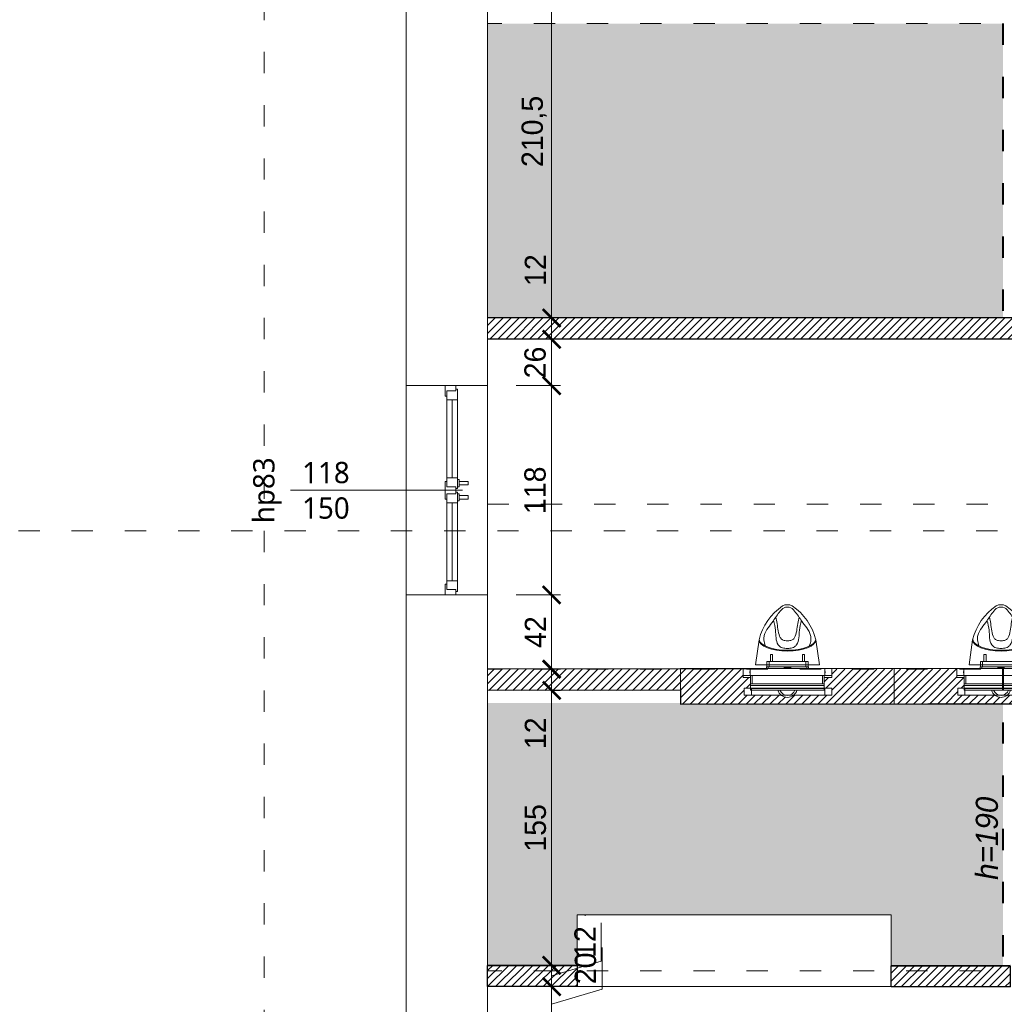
# Model space of a CAD drawing. Header units: millimetres. Extents: x 80301 to 146489, y -78581 to -28273.
# Tile 89 of 135: x 126947 to 127502, y -63929 to -63374. Entities that reach past the tile are written whole.
import ezdxf
from ezdxf.enums import TextEntityAlignment as Align

# ---------------------------------------------------------------- set-up
doc = ezdxf.new("R2010")
doc.units = ezdxf.units.MM
doc.linetypes.add('ACAD_ISO03W100', pattern=[30, 12, -18])
doc.layers.get('0').update_dxf_attribs({"lineweight": 0})
doc.layers.add('A-przekrycieram.ART', color=7, linetype='Continuous', lineweight=0, true_color=0xffffff)
doc.layers.add('wypełnienie 2', color=7, linetype='Continuous', lineweight=0, true_color=0x363636)
for name, color, linetype, lineweight in [('A-sanitariaty.ART', 250, 'Continuous', 0), ('OPIS', 4, 'Continuous', 9), ('opis..KF', 250, 'Continuous', 15), ('pomocnicza', 30, 'Continuous', 0), ('stolarka_arch', 250, 'Continuous', 5), ('wymiar..KF', 12, 'Continuous', 5), ('ściana pro..KF', 222, 'Continuous', 30), ('ściany ist..KF', 61, 'Continuous', 5)]:
    doc.layers.add(name, color=color, linetype=linetype, lineweight=lineweight)
doc.styles.add('ARCH', font='segoeuil.ttf')
doc.styles.add('kamil', font='GOTHIC.TTF')
doc.styles.get("Standard").update_dxf_attribs({"font": 'arial.ttf'})
doc.dimstyles.new('100..KF', dxfattribs={"dimtxt": 12, "dimasz": 10, "dimexe": 5, "dimexo": 5, "dimgap": 3, "dimtad": 1, "dimdec": 1, "dimrnd": 0.5, "dimtxsty": 'kamil', "dimblk": 'ARCHTICK', "dimcen": 0, "dimclrd": 256, "dimclre": 256, "dimclrt": 256, "dimadec": 0, "dimazin": 0, "dimtfac": 1, "dimtdec": 1, "dimtofl": 0, "dimtmove": 0, "dimatfit": 3, "dimfxl": 10, "dimfxlon": 1, "dimlwd": 0, "dimlwe": 0, "dimarcsym": 0})
pattern_1 = [(45, (-308.0725, -28536.048), (-2.24506403, 2.24506403), [])]

# ---------------------------------------------------------------- blocks, each defined once
blk = doc.blocks.new('*U1234')
at = {"layer": 'A-przekrycieram.ART'}
h = blk.add_hatch(color=256, dxfattribs=at)
h.dxf.hatch_style = 1
h.paths.add_polyline_path([(0, 4200), (8500, 4200), (8500, 0), (0, 0)])
h.paths.add_polyline_path([(200, 4100), (8400, 4100), (8400, 100), (200, 100)], flags=16)
blk = doc.blocks.new('*U630')
at = {"layer": 'stolarka_arch', "lineweight": 0}
blk.add_lwpolyline([(0, 0), (118, 0), (118, -46), (0, -46)], close=True, dxfattribs=at)
at = {"layer": 'stolarka_arch'}
for points in [[(0, -22), (6, -22), (6, -23), (3, -23), (3, -28), (0, -28)], [(54, -22), (64, -22), (64, -23), (61, -23), (61, -28), (57, -28), (57, -23), (54, -23)], [(118, -22), (112, -22), (112, -23), (115, -23), (115, -28), (118, -28)], [(3, -23), (8, -23), (8, -29), (2, -29), (2, -28), (3, -28)], [(8, -26), (52, -26), (52, -23), (8, -23)], [(8, -26), (52, -26), (52, -29), (8, -29)], [(57, -23), (52, -23), (52, -29), (58, -29), (58, -28), (57, -28)], [(61, -23), (66, -23), (66, -29), (60, -29), (60, -28), (61, -28)], [(110, -26), (66, -26), (66, -23), (110, -23)], [(110, -26), (66, -26), (66, -29), (110, -29)], [(115, -23), (110, -23), (110, -29), (116, -29), (116, -28), (115, -28)], [(57, -30), (53, -30), (53, -29), (57, -29)], [(56, -35), (54, -35), (54, -30), (56, -30)], [(65, -30), (61, -30), (61, -29), (65, -29)], [(64, -35), (62, -35), (62, -30), (64, -30)]]:
    blk.add_lwpolyline(points, close=True, dxfattribs=at)
blk = doc.blocks.new('*U614')
at = {"layer": 'opis..KF'}
blk.add_line((-20, 0), (77, 0), dxfattribs=at)
at = {"layer": 'opis..KF', "style": 'ARCH', "flags": 12}
for tag, p in [('150', (0, 10)), ('120', (0, -10))]:
    blk.add_attdef(tag, text='', height=12, dxfattribs=at).set_placement(p, align=Align.MIDDLE_CENTER)
blk.add_attdef('hp', text='', height=12, rotation=90, dxfattribs=at).set_placement((-35, 0), align=Align.MIDDLE_CENTER)
blk = doc.blocks.new('*U1431')
at = {"layer": 'OPIS', "linetype": 'ACAD_ISO03W100', "lineweight": 9}
blk.add_line((0, -2803.83), (0, -145), dxfattribs=at)
at = {"layer": 'OPIS', "style": 'ARCH'}
for tag, p in [('P1', (0, 0)), ('P2', (0, -2948.83))]:
    blk.add_attdef(tag, text='', height=20, rotation=90, dxfattribs=at).set_placement(p, align=Align.MIDDLE_CENTER)
blk = doc.blocks.new('111_320_00_5-G-1')
for p, q in [((-208, 112), (-208, 122)), ((208, 122), (-208, 122)), ((-208, 95.8), (-208, 112)), ((-208, 112), (208, 112)), ((208, 122), (208, 112)), ((208, 112), (208, 95.8)), ((-208, 95.8), (-208, 85.8)), ((208, 95.8), (-208, 95.8)), ((-208, 85.8), (-198, 85.8)), ((-208, 40), (-208, 85.8)), ((-198, 40), (-198, 85.8)), ((198, 85.8), (-198, 85.8)), ((198, 85.8), (208, 85.8)), ((198, 40), (198, 85.8)), ((208, 85.8), (208, 95.8)), ((208, 40), (208, 85.8)), ((-250, 40), (-250, 0)), ((-250, 40), (-210, 40)), ((-250, 0), (-210, 0)), ((-249.5, 40), (-249.5, 50.5)), ((-208, 50.5), (-249.5, 50.5)), ((-212.5, 23.6), (-212.5, 16.4)), ((-212.5, 23.6), (-210, 23.6)), ((-210, 16.4), (-212.5, 16.4)), ((-210, 40), (-210, 23.6)), ((-210, 40), (-210, 0)), ((-210, 40), (210, 40)), ((-210, 16.4), (-210, 0)), ((-210, 0), (210, 0)), ((-118.5, 0), (-118.5, -10)), ((-108.8, 0), (-108.8, -10)), ((109.7, 0), (109.7, -10)), ((119.4, 0), (119.4, -10)), ((249.5, 50.5), (208, 50.5)), ((210, 40), (210, 23.6)), ((210, 40), (250, 40)), ((210, 40), (210, 0)), ((210, 23.6), (212.5, 23.6)), ((212.5, 16.4), (210, 16.4)), ((210, 16.4), (210, 0)), ((210, 0), (250, 0)), ((212.5, 16.4), (212.5, 23.6)), ((249.5, 40), (249.5, 50.5)), ((250, 40), (250, 0)), ((-108.8, -10), (-118.5, -10)), ((-108.8, -10), (109.7, -10)), ((20.5, -5), (-19.5, -5)), ((119.4, -10), (109.7, -10))]:
    blk.add_line(p, q)
for radius, start, end in [(56, 90, 164.0369), (45, 20.0137, 159.9863), (56, 15.9631, 90)]:
    blk.add_arc((0, 106.6), radius, start, end)
at = {"flags": 3}
blk.add_attdef('PRODUCENT', (0, 0), '', height=2.5, dxfattribs=at)
blk = doc.blocks.new('*U1192')
at = {"layer": 'A-sanitariaty.ART'}
for p, q in [((42.21, 22), (44.2, 36.22)), ((78.21, 22), (76.23, 36.22)), ((50.77, 28), (50.61, 27.84)), ((51.81, 27.84), (50.61, 27.84)), ((50.61, 24), (50.61, 27.84)), ((50.77, 28), (51.65, 28)), ((51.65, 28), (51.81, 27.84)), ((51.81, 24), (51.81, 27.84)), ((68.77, 28), (68.61, 27.84)), ((68.61, 24), (68.61, 27.84)), ((69.81, 27.84), (68.61, 27.84)), ((68.77, 28), (69.65, 28)), ((69.65, 28), (69.81, 27.84)), ((69.81, 24), (69.81, 27.84)), ((48.57, 21), (48.57, 24)), ((48.57, 24), (49.77, 24)), ((70.57, 24), (49.77, 24)), ((49.77, 21), (49.77, 24)), ((50.61, 24), (50.61, 25.84)), ((51.81, 24), (51.81, 25.84)), ((68.61, 24), (68.61, 25.84)), ((68.61, 24), (68.61, 25.84)), ((69.81, 24), (69.81, 25.84)), ((70.57, 21), (70.57, 24)), ((70.57, 24), (71.77, 24)), ((71.77, 21), (71.77, 24)), ((78.21, 22), (42.21, 22))]:
    blk.add_line(p, q, dxfattribs=at)
for points in [[(0, 0), (0, 20), (120.42, 20), (120.42, 0)], [(35.21, 9), (39.21, 9), (39.21, 5), (35.21, 5)], [(39.21, 5), (80.53, 5), (80.53, 9), (39.21, 9)], [(84.53, 9), (80.53, 9), (80.53, 5), (84.53, 5)]]:
    blk.add_lwpolyline(points, close=True, dxfattribs=at)
for centre, radius, start, end in [((60.21, 49.71), 6.29, 64.1906, 115.8094), ((76.17, 28.23), 32.96, 124.5559, 165.9592), ((44.25, 28.23), 32.96, 14.0408, 55.4441)]:
    blk.add_arc(centre, radius, start, end, dxfattribs=at)
for centre, major_axis, start_param, end_param in [((60.21, 36.22), (16.02, 0), 3.141593, 6.283185), ((60.21, 36.78), (-16.02, 0), 0.065622, 3.07597)]:
    blk.add_ellipse(centre, major_axis=major_axis, ratio=0.402462, start_param=start_param, end_param=end_param, dxfattribs=at)
for points, knots in [([(47.89, 32.66), (47.41, 33.82), (46.81, 35.74), (47.07, 39.5), (49.22, 43.01), (52.67, 47.31), (55.21, 51.57), (58.24, 54.62), (59.86, 54.65), (60.21, 54.66)], [3.043789, 3.043789, 3.043789, 3.043789, 6.761657, 9.136118, 14.050107, 18.764597, 25.639831, 29.403073, 30.435335, 30.435335, 30.435335, 30.435335]), ([(72.53, 32.66), (73.02, 33.82), (73.61, 35.74), (73.36, 39.5), (71.21, 43.01), (67.76, 47.31), (65.21, 51.57), (62.18, 54.62), (60.56, 54.65), (60.21, 54.66)], [3.043789, 3.043789, 3.043789, 3.043789, 6.761657, 9.136118, 14.050107, 18.764597, 25.639831, 29.403073, 30.435335, 30.435335, 30.435335, 30.435335]), ([(60.21, 31.27), (59.28, 31.32), (57.87, 31.47), (56.03, 32.22), (53.39, 35.12), (53.98, 40.79), (52.87, 45.27), (52.3, 47.02)], [1.12883, 1.12883, 1.12883, 1.12883, 3.921257, 5.36857, 6.983212, 15.264462, 20.793631, 20.793631, 20.793631, 20.793631]), ([(60.21, 35.57), (59.67, 35.61), (58.4, 35.78), (56.99, 36.22), (54.98, 39.14), (54.8, 43.88), (53.95, 47.79), (53.63, 48.96)], [3.104904, 3.104904, 3.104904, 3.104904, 3.921257, 5.36857, 6.983212, 15.264462, 18.89669, 18.89669, 18.89669, 18.89669]), ([(60.21, 35.57), (60.75, 35.61), (62.03, 35.78), (63.43, 36.22), (65.45, 39.14), (65.63, 43.88), (66.48, 47.79), (66.79, 48.96)], [3.104904, 3.104904, 3.104904, 3.104904, 3.921257, 5.36857, 6.983212, 15.264462, 18.89669, 18.89669, 18.89669, 18.89669]), ([(60.21, 31.27), (61.15, 31.32), (62.55, 31.47), (64.4, 32.22), (67.04, 35.12), (66.44, 40.79), (67.56, 45.27), (68.12, 47.02)], [1.12883, 1.12883, 1.12883, 1.12883, 3.921257, 5.36857, 6.983212, 15.264462, 20.793631, 20.793631, 20.793631, 20.793631])]:
    blk.add_open_spline(points, degree=3, knots=knots, dxfattribs=at)
at = {"layer": 'A-sanitariaty.ART', "xscale": 0.1, "yscale": 0.1, "zscale": 0.1, "rotation": 180}
blk.add_blockref('111_320_00_5-G-1', (60.21, 20), dxfattribs=at)
blk = doc.blocks.new('_ArchTick')
at = {"color": 0, "linetype": 'ByBlock', "const_width": 0.15}
blk.add_lwpolyline([(-0.5, -0.5), (0.5, 0.5)], dxfattribs=at)
blk = doc.blocks.new('*D1411')
at = {"layer": 'Defpoints', "color": 0, "linetype": 'ByBlock', "transparency": 16777216}
for p in [(127236.15, -63918.99), (127247, -63918.99), (127210.9, -63938.92)]:
    blk.add_point(p, dxfattribs=at)
at = {"layer": 'wymiar..KF', "linetype": 'Continuous', "lineweight": 0, "transparency": 16777216}
for p, q in [((127275.4, -63920.43), (127275.4, -63896.95)), ((127241.15, -63918.99), (127252, -63918.99)), ((127247, -63938.92), (127247, -63918.99)), ((127247, -63928.95), (127275.4, -63920.43)), ((127227, -63938.92), (127252, -63938.92))]:
    blk.add_line(p, q, dxfattribs=at)
at = {"layer": 'wymiar..KF', "linetype": 'ByBlock', "lineweight": 0, "transparency": 16777216, "xscale": 10, "yscale": 10, "zscale": 10}
for p, rotation in [((127247, -63918.99), 90), ((127247, -63938.92), 270)]:
    blk.add_blockref('_ArchTick', p, dxfattribs=dict(at, rotation=rotation))
at = {"layer": 'wymiar..KF', "linetype": 'ByBlock', "transparency": 16777216, "insert": (127266.1, -63908.69), "char_height": 12, "attachment_point": 5, "rotation": 90, "style": 'kamil'}
blk.add_mtext('20', dxfattribs=at)
blk = doc.blocks.new('*D1412')
at = {"layer": 'Defpoints', "color": 0, "linetype": 'ByBlock', "transparency": 16777216}
for p in [(127210.9, -63906.99), (127247, -63906.99), (127236.15, -63918.99)]:
    blk.add_point(p, dxfattribs=at)
at = {"layer": 'wymiar..KF', "linetype": 'Continuous', "lineweight": 0, "transparency": 16777216}
for p, q in [((127274.95, -63904.61), (127274.95, -63883.08)), ((127227, -63906.99), (127252, -63906.99)), ((127247, -63912.99), (127274.95, -63904.61)), ((127247, -63918.99), (127247, -63906.99)), ((127241.15, -63918.99), (127252, -63918.99))]:
    blk.add_line(p, q, dxfattribs=at)
at = {"layer": 'wymiar..KF', "linetype": 'ByBlock', "lineweight": 0, "transparency": 16777216, "xscale": 10, "yscale": 10, "zscale": 10}
for p, rotation in [((127247, -63906.99), 90), ((127247, -63918.99), 270)]:
    blk.add_blockref('_ArchTick', p, dxfattribs=dict(at, rotation=rotation))
at = {"layer": 'wymiar..KF', "linetype": 'ByBlock', "transparency": 16777216, "insert": (127265.8, -63893.84), "char_height": 12, "attachment_point": 5, "rotation": 90, "style": 'kamil'}
blk.add_mtext('12', dxfattribs=at)
blk = doc.blocks.new('*D1413')
at = {"layer": 'Defpoints', "color": 0, "linetype": 'ByBlock', "transparency": 16777216}
for p in [(127246.49, -63751.99), (127247, -63751.99), (127210.9, -63906.99)]:
    blk.add_point(p, dxfattribs=at)
at = {"layer": 'wymiar..KF', "linetype": 'Continuous', "lineweight": 0, "transparency": 16777216}
for p, q in [((127247, -63751.99), (127252, -63751.99)), ((127247, -63906.99), (127247, -63751.99)), ((127227, -63906.99), (127252, -63906.99))]:
    blk.add_line(p, q, dxfattribs=at)
at = {"layer": 'wymiar..KF', "linetype": 'ByBlock', "lineweight": 0, "transparency": 16777216, "xscale": 10, "yscale": 10, "zscale": 10}
for p, rotation in [((127247, -63751.99), 90), ((127247, -63906.99), 270)]:
    blk.add_blockref('_ArchTick', p, dxfattribs=dict(at, rotation=rotation))
at = {"layer": 'wymiar..KF', "linetype": 'ByBlock', "transparency": 16777216, "insert": (127237.85, -63829.49), "char_height": 12, "attachment_point": 5, "rotation": 90, "style": 'kamil'}
blk.add_mtext('155', dxfattribs=at)
blk = doc.blocks.new('*D1414')
at = {"layer": 'Defpoints', "color": 0, "linetype": 'ByBlock', "transparency": 16777216}
for p in [(127246.65, -63739.99), (127247, -63739.99), (127246.49, -63751.99)]:
    blk.add_point(p, dxfattribs=at)
at = {"layer": 'wymiar..KF', "linetype": 'Continuous', "lineweight": 0, "transparency": 16777216}
for p, q in [((127247, -63739.99), (127252, -63739.99)), ((127247, -63751.99), (127247, -63739.99)), ((127247, -63751.99), (127252, -63751.99)), ((127247, -63786.89), (127247, -63751.99))]:
    blk.add_line(p, q, dxfattribs=at)
at = {"layer": 'wymiar..KF', "linetype": 'ByBlock', "lineweight": 0, "transparency": 16777216, "xscale": 10, "yscale": 10, "zscale": 10}
for p, rotation in [((127247, -63739.99), 90), ((127247, -63751.99), 270)]:
    blk.add_blockref('_ArchTick', p, dxfattribs=dict(at, rotation=rotation))
at = {"layer": 'wymiar..KF', "linetype": 'ByBlock', "transparency": 16777216, "insert": (127237.85, -63776.12), "char_height": 12, "attachment_point": 5, "rotation": 90, "style": 'kamil'}
blk.add_mtext('12', dxfattribs=at)
blk = doc.blocks.new('*D1415')
at = {"layer": 'Defpoints', "color": 0, "linetype": 'ByBlock', "transparency": 16777216}
for p in [(127210.9, -63698.14), (127247, -63698.14), (127246.65, -63739.99)]:
    blk.add_point(p, dxfattribs=at)
at = {"layer": 'wymiar..KF', "linetype": 'Continuous', "lineweight": 0, "transparency": 16777216}
for p, q in [((127227, -63698.14), (127252, -63698.14)), ((127247, -63739.99), (127247, -63698.14)), ((127247, -63739.99), (127252, -63739.99))]:
    blk.add_line(p, q, dxfattribs=at)
at = {"layer": 'wymiar..KF', "linetype": 'ByBlock', "lineweight": 0, "transparency": 16777216, "xscale": 10, "yscale": 10, "zscale": 10}
for p, rotation in [((127247, -63698.14), 90), ((127247, -63739.99), 270)]:
    blk.add_blockref('_ArchTick', p, dxfattribs=dict(at, rotation=rotation))
at = {"layer": 'wymiar..KF', "linetype": 'ByBlock', "transparency": 16777216, "insert": (127237.85, -63719.07), "char_height": 12, "attachment_point": 5, "rotation": 90, "style": 'kamil'}
blk.add_mtext('42', dxfattribs=at)
blk = doc.blocks.new('*D1416')
at = {"layer": 'Defpoints', "color": 0, "linetype": 'ByBlock', "transparency": 16777216}
for p in [(127210.9, -63580.14), (127247, -63580.14), (127210.9, -63698.14)]:
    blk.add_point(p, dxfattribs=at)
at = {"layer": 'wymiar..KF', "linetype": 'Continuous', "lineweight": 0, "transparency": 16777216}
for p, q in [((127227, -63580.14), (127252, -63580.14)), ((127247, -63698.14), (127247, -63580.14)), ((127227, -63698.14), (127252, -63698.14))]:
    blk.add_line(p, q, dxfattribs=at)
at = {"layer": 'wymiar..KF', "linetype": 'ByBlock', "lineweight": 0, "transparency": 16777216, "xscale": 10, "yscale": 10, "zscale": 10}
for p, rotation in [((127247, -63580.14), 90), ((127247, -63698.14), 270)]:
    blk.add_blockref('_ArchTick', p, dxfattribs=dict(at, rotation=rotation))
at = {"layer": 'wymiar..KF', "linetype": 'ByBlock', "transparency": 16777216, "insert": (127237.7, -63639.14), "char_height": 12, "attachment_point": 5, "rotation": 90, "style": 'kamil'}
blk.add_mtext('118', dxfattribs=at)
blk = doc.blocks.new('*D1417')
at = {"layer": 'Defpoints', "color": 0, "linetype": 'ByBlock', "transparency": 16777216}
for p in [(127210.9, -63553.99), (127247, -63553.99), (127210.9, -63580.14)]:
    blk.add_point(p, dxfattribs=at)
at = {"layer": 'wymiar..KF', "linetype": 'Continuous', "lineweight": 0, "transparency": 16777216}
for p, q in [((127227, -63553.99), (127252, -63553.99)), ((127247, -63580.14), (127247, -63553.99)), ((127227, -63580.14), (127252, -63580.14))]:
    blk.add_line(p, q, dxfattribs=at)
at = {"layer": 'wymiar..KF', "linetype": 'ByBlock', "lineweight": 0, "transparency": 16777216, "xscale": 10, "yscale": 10, "zscale": 10}
for p, rotation in [((127247, -63553.99), 90), ((127247, -63580.14), 270)]:
    blk.add_blockref('_ArchTick', p, dxfattribs=dict(at, rotation=rotation))
at = {"layer": 'wymiar..KF', "linetype": 'ByBlock', "transparency": 16777216, "insert": (127237.7, -63567.07), "char_height": 12, "attachment_point": 5, "rotation": 90, "style": 'kamil'}
blk.add_mtext('26', dxfattribs=at)
blk = doc.blocks.new('*D1418')
at = {"layer": 'Defpoints', "color": 0, "linetype": 'ByBlock', "transparency": 16777216}
for p in [(127210.9, -63541.99), (127247, -63541.99), (127210.9, -63553.99)]:
    blk.add_point(p, dxfattribs=at)
at = {"layer": 'wymiar..KF', "linetype": 'Continuous', "lineweight": 0, "transparency": 16777216}
for p, q in [((127247, -63504.23), (127247, -63541.99)), ((127227, -63541.99), (127252, -63541.99)), ((127247, -63553.99), (127247, -63541.99)), ((127227, -63553.99), (127252, -63553.99))]:
    blk.add_line(p, q, dxfattribs=at)
at = {"layer": 'wymiar..KF', "linetype": 'ByBlock', "lineweight": 0, "transparency": 16777216, "xscale": 10, "yscale": 10, "zscale": 10}
for p, rotation in [((127247, -63541.99), 90), ((127247, -63553.99), 270)]:
    blk.add_blockref('_ArchTick', p, dxfattribs=dict(at, rotation=rotation))
at = {"layer": 'wymiar..KF', "linetype": 'ByBlock', "transparency": 16777216, "insert": (127237.85, -63515), "char_height": 12, "attachment_point": 5, "rotation": 90, "style": 'kamil'}
blk.add_mtext('12', dxfattribs=at)
blk = doc.blocks.new('*D1419')
at = {"layer": 'Defpoints', "color": 0, "linetype": 'ByBlock', "transparency": 16777216}
for p in [(127210.9, -63331.59), (127247, -63331.59), (127210.9, -63541.99)]:
    blk.add_point(p, dxfattribs=at)
at = {"layer": 'wymiar..KF', "linetype": 'Continuous', "lineweight": 0, "transparency": 16777216}
for p, q in [((127227, -63331.59), (127252, -63331.59)), ((127247, -63541.99), (127247, -63331.59)), ((127227, -63541.99), (127252, -63541.99))]:
    blk.add_line(p, q, dxfattribs=at)
at = {"layer": 'wymiar..KF', "linetype": 'ByBlock', "lineweight": 0, "transparency": 16777216, "xscale": 10, "yscale": 10, "zscale": 10}
for p, rotation in [((127247, -63331.59), 90), ((127247, -63541.99), 270)]:
    blk.add_blockref('_ArchTick', p, dxfattribs=dict(at, rotation=rotation))
at = {"layer": 'wymiar..KF', "linetype": 'ByBlock', "transparency": 16777216, "insert": (127237.15, -63436.79), "char_height": 12, "attachment_point": 5, "rotation": 90, "style": 'kamil'}
blk.add_mtext('210,5', dxfattribs=at)
blk = doc.blocks.new('*D1424')
at = {"layer": 'Defpoints', "color": 0, "linetype": 'ByBlock', "transparency": 16777216}
for p in [(126668.02, -63918.99), (127223.85, -63918.99), (127319.15, -64095.99)]:
    blk.add_point(p, dxfattribs=at)
at = {"layer": 'wymiar..KF', "linetype": 'Continuous', "lineweight": 0, "transparency": 16777216}
for p, q in [((126688.02, -63918.99), (126663.02, -63918.99)), ((126668.02, -64095.99), (126668.02, -63918.99)), ((126688.02, -64095.99), (126663.02, -64095.99))]:
    blk.add_line(p, q, dxfattribs=at)
at = {"layer": 'wymiar..KF', "linetype": 'ByBlock', "lineweight": 0, "transparency": 16777216, "xscale": 10, "yscale": 10, "zscale": 10}
for p, rotation in [((126668.02, -63918.99), 90), ((126668.02, -64095.99), 270)]:
    blk.add_blockref('_ArchTick', p, dxfattribs=dict(at, rotation=rotation))
at = {"layer": 'wymiar..KF', "linetype": 'ByBlock', "transparency": 16777216, "insert": (126658.87, -64007.49), "char_height": 12, "attachment_point": 5, "rotation": 90, "style": 'kamil'}
blk.add_mtext('177', dxfattribs=at)
blk = doc.blocks.new('*D1425')
at = {"layer": 'Defpoints', "color": 0, "linetype": 'ByBlock', "transparency": 16777216}
for p in [(126668.02, -63906.99), (127223.33, -63906.99), (127223.85, -63918.99)]:
    blk.add_point(p, dxfattribs=at)
at = {"layer": 'wymiar..KF', "linetype": 'Continuous', "lineweight": 0, "transparency": 16777216}
for p, q in [((126652.37, -63908.3), (126652.37, -63886.77)), ((126668.02, -63912.99), (126652.37, -63908.3)), ((126688.02, -63906.99), (126663.02, -63906.99)), ((126668.02, -63918.99), (126668.02, -63906.99)), ((126688.02, -63918.99), (126663.02, -63918.99))]:
    blk.add_line(p, q, dxfattribs=at)
at = {"layer": 'wymiar..KF', "linetype": 'ByBlock', "lineweight": 0, "transparency": 16777216, "xscale": 10, "yscale": 10, "zscale": 10}
for p, rotation in [((126668.02, -63906.99), 90), ((126668.02, -63918.99), 270)]:
    blk.add_blockref('_ArchTick', p, dxfattribs=dict(at, rotation=rotation))
at = {"layer": 'wymiar..KF', "linetype": 'ByBlock', "transparency": 16777216, "insert": (126643.22, -63897.53), "char_height": 12, "attachment_point": 5, "rotation": 90, "style": 'kamil'}
blk.add_mtext('12', dxfattribs=at)
blk = doc.blocks.new('*D1426')
at = {"layer": 'Defpoints', "color": 0, "linetype": 'ByBlock', "transparency": 16777216}
for p in [(126668.02, -63752.02), (127228.52, -63752.02), (127223.33, -63906.99)]:
    blk.add_point(p, dxfattribs=at)
at = {"layer": 'wymiar..KF', "linetype": 'Continuous', "lineweight": 0, "transparency": 16777216}
for p, q in [((126688.02, -63752.02), (126663.02, -63752.02)), ((126668.02, -63906.99), (126668.02, -63752.02)), ((126688.02, -63906.99), (126663.02, -63906.99))]:
    blk.add_line(p, q, dxfattribs=at)
at = {"layer": 'wymiar..KF', "linetype": 'ByBlock', "lineweight": 0, "transparency": 16777216, "xscale": 10, "yscale": 10, "zscale": 10}
for p, rotation in [((126668.02, -63752.02), 90), ((126668.02, -63906.99), 270)]:
    blk.add_blockref('_ArchTick', p, dxfattribs=dict(at, rotation=rotation))
at = {"layer": 'wymiar..KF', "linetype": 'ByBlock', "transparency": 16777216, "insert": (126658.87, -63829.51), "char_height": 12, "attachment_point": 5, "rotation": 90, "style": 'kamil'}
blk.add_mtext('155', dxfattribs=at)
blk = doc.blocks.new('*D1427')
at = {"layer": 'Defpoints', "color": 0, "linetype": 'ByBlock', "transparency": 16777216}
for p in [(126668.02, -63739.99), (127230.64, -63739.99), (127228.52, -63752.02)]:
    blk.add_point(p, dxfattribs=at)
at = {"layer": 'wymiar..KF', "linetype": 'Continuous', "lineweight": 0, "transparency": 16777216}
for p, q in [((126652.37, -63741.31), (126652.37, -63719.78)), ((126668.02, -63746.01), (126652.37, -63741.31)), ((126688.02, -63739.99), (126663.02, -63739.99)), ((126668.02, -63752.02), (126668.02, -63739.99)), ((126688.02, -63752.02), (126663.02, -63752.02))]:
    blk.add_line(p, q, dxfattribs=at)
at = {"layer": 'wymiar..KF', "linetype": 'ByBlock', "lineweight": 0, "transparency": 16777216, "xscale": 10, "yscale": 10, "zscale": 10}
for p, rotation in [((126668.02, -63739.99), 90), ((126668.02, -63752.02), 270)]:
    blk.add_blockref('_ArchTick', p, dxfattribs=dict(at, rotation=rotation))
at = {"layer": 'wymiar..KF', "linetype": 'ByBlock', "transparency": 16777216, "insert": (126643.22, -63730.54), "char_height": 12, "attachment_point": 5, "rotation": 90, "style": 'kamil'}
blk.add_mtext('12', dxfattribs=at)
blk = doc.blocks.new('*D1428')
at = {"layer": 'Defpoints', "color": 0, "linetype": 'ByBlock', "transparency": 16777216}
for p in [(126668.02, -63553.99), (127324.32, -63553.99), (127230.64, -63739.99)]:
    blk.add_point(p, dxfattribs=at)
at = {"layer": 'wymiar..KF', "linetype": 'Continuous', "lineweight": 0, "transparency": 16777216}
for p, q in [((126688.02, -63553.99), (126663.02, -63553.99)), ((126668.02, -63739.99), (126668.02, -63553.99)), ((126688.02, -63739.99), (126663.02, -63739.99))]:
    blk.add_line(p, q, dxfattribs=at)
at = {"layer": 'wymiar..KF', "linetype": 'ByBlock', "lineweight": 0, "transparency": 16777216, "xscale": 10, "yscale": 10, "zscale": 10}
for p, rotation in [((126668.02, -63553.99), 90), ((126668.02, -63739.99), 270)]:
    blk.add_blockref('_ArchTick', p, dxfattribs=dict(at, rotation=rotation))
at = {"layer": 'wymiar..KF', "linetype": 'ByBlock', "transparency": 16777216, "insert": (126658.72, -63646.99), "char_height": 12, "attachment_point": 5, "rotation": 90, "style": 'kamil'}
blk.add_mtext('186', dxfattribs=at)
blk = doc.blocks.new('*D1429')
at = {"layer": 'Defpoints', "color": 0, "linetype": 'ByBlock', "transparency": 16777216}
for p in [(126668.02, -63541.99), (127324.32, -63541.99), (127324.32, -63553.99)]:
    blk.add_point(p, dxfattribs=at)
at = {"layer": 'wymiar..KF', "linetype": 'Continuous', "lineweight": 0, "transparency": 16777216}
for p, q in [((126652.37, -63543.3), (126652.37, -63521.77)), ((126688.02, -63541.99), (126663.02, -63541.99)), ((126668.02, -63553.99), (126668.02, -63541.99)), ((126668.02, -63547.99), (126652.37, -63543.3)), ((126688.02, -63553.99), (126663.02, -63553.99))]:
    blk.add_line(p, q, dxfattribs=at)
at = {"layer": 'wymiar..KF', "linetype": 'ByBlock', "lineweight": 0, "transparency": 16777216, "xscale": 10, "yscale": 10, "zscale": 10}
for p, rotation in [((126668.02, -63541.99), 90), ((126668.02, -63553.99), 270)]:
    blk.add_blockref('_ArchTick', p, dxfattribs=dict(at, rotation=rotation))
at = {"layer": 'wymiar..KF', "linetype": 'ByBlock', "transparency": 16777216, "insert": (126643.22, -63532.53), "char_height": 12, "attachment_point": 5, "rotation": 90, "style": 'kamil'}
blk.add_mtext('12', dxfattribs=at)
blk = doc.blocks.new('*D1430')
at = {"layer": 'Defpoints', "color": 0, "linetype": 'ByBlock', "transparency": 16777216}
for p in [(126668.02, -62730.99), (127247, -62730.99), (127324.32, -63541.99)]:
    blk.add_point(p, dxfattribs=at)
at = {"layer": 'wymiar..KF', "linetype": 'Continuous', "lineweight": 0, "transparency": 16777216}
for p, q in [((126688.02, -62730.99), (126663.02, -62730.99)), ((126668.02, -63541.99), (126668.02, -62730.99)), ((126688.02, -63541.99), (126663.02, -63541.99))]:
    blk.add_line(p, q, dxfattribs=at)
at = {"layer": 'wymiar..KF', "linetype": 'ByBlock', "lineweight": 0, "transparency": 16777216, "xscale": 10, "yscale": 10, "zscale": 10}
for p, rotation in [((126668.02, -62730.99), 90), ((126668.02, -63541.99), 270)]:
    blk.add_blockref('_ArchTick', p, dxfattribs=dict(at, rotation=rotation))
at = {"layer": 'wymiar..KF', "linetype": 'ByBlock', "transparency": 16777216, "insert": (126658.72, -63136.49), "char_height": 12, "attachment_point": 5, "rotation": 90, "style": 'kamil'}
blk.add_mtext('811', dxfattribs=at)

msp = doc.modelspace()

# ---------------------------------------------------------------- hatches: boundary and pattern name
at = {"layer": 'pomocnicza', "linetype": 'ByBlock', "lineweight": 0, "true_color": 0xe8e8e8}
h = msp.add_hatch(color=254, dxfattribs=at)
h.dxf.hatch_style = 1
h.paths.add_polyline_path([(127501.4, -63541.99), (127210.9, -63541.99), (127210.9, -63375.99), (127501.4, -63375.99)])
h = msp.add_hatch(color=254, dxfattribs=at)
h.dxf.hatch_style = 1
h.paths.add_polyline_path([(127438.4, -63878.49), (127438.4, -63907.2), (127501.4, -63907.2), (127501.4, -63758.99), (127210.72, -63758.99), (127210.81, -63906.99), (127261.49, -63906.99), (127261.4, -63878.49)])
at = {"layer": 'wypełnienie 2', "linetype": 'ByBlock', "transparency": 33554595}
h = msp.add_hatch(dxfattribs=at)
h.set_pattern_fill('ANSI31', color=256)
h.set_pattern_definition(pattern_1)
h.paths.add_polyline_path([(127600.65, -63470.99), (127598.62, -63470.99), (127598.71, -63541.99), (127501.4, -63541.99), (127501.4, -63553.99), (127598.72, -63553.99), (127598.72, -63553.99), (127598.73, -63563.99), (127600.65, -63563.99)])
h.paths.add_polyline_path([(127501.4, -63541.99), (127210.9, -63541.99), (127210.9, -63553.99), (127501.4, -63553.99)])
h.paths.add_polyline_path([(127608.26, -63486.99), (127600.65, -63486.99), (127600.65, -63563.99), (127608.26, -63563.99)])
h.paths.add_polyline_path([(127614.65, -63486.99), (127608.26, -63486.99), (127608.26, -63563.99), (127614.65, -63563.99)])
h.paths.add_polyline_path([(127616.36, -63486.99), (127614.65, -63486.99), (127614.65, -63558.2), (127616.45, -63559.52)])
h.paths.add_polyline_path([(127755.89, -63486.99), (127616.36, -63486.99), (127616.36, -63488.99), (127755.89, -63488.99)])
h.paths.add_polyline_path([(127755.89, -63472.99), (127614.65, -63472.99), (127614.65, -63486.99), (127755.89, -63486.99)])
h.paths.add_polyline_path([(127755.89, -63470.99), (127614.65, -63470.99), (127614.65, -63472.99), (127755.89, -63472.99)])
h.paths.add_polyline_path([(127614.65, -63470.99), (127608.26, -63470.99), (127608.26, -63472.99), (127614.65, -63472.99)])
h.paths.add_polyline_path([(127608.26, -63470.99), (127600.65, -63470.99), (127600.65, -63472.99), (127608.26, -63472.99)])
h.paths.add_polyline_path([(127769.89, -63470.99), (127755.89, -63470.99), (127755.89, -63472.99), (127769.89, -63472.99)])
h.paths.add_polyline_path([(127788.65, -63470.99), (127769.89, -63470.99), (127769.89, -63472.99), (127788.65, -63472.99)])
h.paths.add_polyline_path([(127802.65, -63470.99), (127788.65, -63470.99), (127788.65, -63472.99), (127802.65, -63472.99)])
h.paths.add_polyline_path([(127846.9, -63463.99), (127806.9, -63463.99), (127806.9, -63470.99), (127802.65, -63470.99), (127802.65, -63472.99), (127846.9, -63472.99)])
h.paths.add_polyline_path([(127846.9, -63472.99), (127802.65, -63472.99), (127802.65, -63486.99), (127846.9, -63486.99)])
h.paths.add_polyline_path([(127788.65, -63472.99), (127769.89, -63472.99), (127769.89, -63486.99), (127788.65, -63486.99)])
h.paths.add_polyline_path([(127769.89, -63472.99), (127755.89, -63472.99), (127755.89, -63486.99), (127769.89, -63486.99)])
h.paths.add_polyline_path([(127769.89, -63486.99), (127755.89, -63486.99), (127755.89, -63488.99), (127769.89, -63488.99)])
h.paths.add_polyline_path([(127788.65, -63486.99), (127769.89, -63486.99), (127769.89, -63488.99), (127786.65, -63488.99), (127786.65, -63626.26), (127788.65, -63626.26)])
h.paths.add_polyline_path([(127802.65, -63486.99), (127788.65, -63486.99), (127788.65, -63626.26), (127802.65, -63626.26)])
h.paths.add_polyline_path([(127846.9, -63486.99), (127802.65, -63486.99), (127802.65, -63626.26), (127804.65, -63626.26), (127804.65, -63564.49), (127856.9, -63564.49), (127856.9, -63552.49), (127846.9, -63552.49)])
h = msp.add_hatch(dxfattribs=at)
h.set_pattern_fill('ANSI31', color=256)
h.set_pattern_definition(pattern_1)
h.paths.add_polyline_path([(127261.4, -63909.99), (127210.9, -63909.99), (127210.9, -63918.99), (127261.4, -63918.99)])
h.paths.add_polyline_path([(127261.4, -63906.99), (127210.9, -63906.99), (127210.9, -63909.99), (127261.4, -63909.99)])
h.paths.add_polyline_path([(127505.44, -63912.85), (127505.44, -63909.99), (127438.4, -63909.99), (127438.4, -63918.99), (127505.45, -63919.11), (127505.45, -63916.2), (127505.44, -63916.2)])
h.paths.add_polyline_path([(127505.44, -63907.2), (127438.4, -63907.2), (127438.4, -63909.99), (127505.44, -63909.99)])
h.paths.add_polyline_path([(127319.72, -63739.99), (127246.65, -63739.99), (127210.9, -63740.04), (127210.9, -63752.04), (127319.72, -63751.9)])
h.paths.add_polyline_path([(127355.61, -63750.64), (127359.13, -63750.64), (127359.13, -63749.21), (127359.13, -63748.21), (127359.13, -63744.69), (127354.98, -63744.69), (127354.98, -63743.64), (127354.93, -63743.64), (127354.93, -63739.99), (127319.72, -63739.99), (127319.72, -63759.64), (127440.14, -63759.48), (127440.14, -63739.99), (127404.93, -63739.99), (127404.93, -63743.64), (127404.88, -63743.64), (127404.88, -63744.69), (127400.73, -63744.69), (127400.73, -63748.21), (127400.73, -63749.21), (127400.73, -63750.64), (127404.93, -63750.64), (127404.93, -63754.64), (127400.93, -63754.64), (127383.47, -63754.64, -0.1727), (127379.93, -63755.9, -0.1727), (127376.39, -63754.64), (127359.61, -63754.64), (127355.61, -63754.64)])
h.paths.add_polyline_path([(127476.04, -63750.64), (127479.55, -63750.64), (127479.55, -63749.21), (127479.55, -63748.21), (127479.55, -63744.69), (127475.4, -63744.69), (127475.4, -63743.64), (127475.35, -63743.64), (127475.35, -63739.99), (127440.14, -63739.99), (127440.14, -63759.48), (127501.4, -63759.41), (127501.4, -63755.8, -0.047153), (127500.35, -63755.9, -0.1727), (127496.81, -63754.64), (127480.04, -63754.64), (127476.04, -63754.64)])
h.paths.add_polyline_path([(127560.56, -63739.99), (127525.35, -63739.99), (127525.35, -63743.64), (127525.3, -63743.64), (127525.3, -63744.69), (127521.15, -63744.69), (127521.15, -63748.21), (127521.15, -63749.21), (127521.15, -63750.64), (127525.35, -63750.64), (127525.35, -63754.64), (127521.35, -63754.64), (127503.89, -63754.64, -0.124533), (127501.4, -63755.8), (127501.4, -63759.41), (127523.83, -63759.38, -0.048134), (127524.86, -63759.28), (127560.56, -63759.28)])
h.paths.add_polyline_path([(127572.83, -63739.99), (127560.56, -63739.99), (127560.56, -63759.28), (127572.83, -63759.28)])
h.paths.add_polyline_path([(127600.65, -63739.99), (127588.83, -63739.99), (127588.83, -63759.3), (127598.5, -63759.28), (127598.65, -63878.49), (127600.65, -63878.49)])
h.paths.add_polyline_path([(127608.26, -63739.99), (127600.65, -63739.99), (127600.65, -63832.99), (127608.26, -63832.99)])
h.paths.add_polyline_path([(127614.65, -63735.79), (127608.91, -63739.99), (127608.26, -63739.99), (127608.26, -63832.99), (127614.65, -63832.99)])
h.paths.add_polyline_path([(127627.16, -63739.52), (127616.68, -63739.53), (127616.67, -63734.31), (127614.65, -63735.79), (127614.65, -63832.99), (127616.64, -63832.99), (127616.61, -63751.53), (127617.26, -63751.53), (127627.18, -63751.52), (127627.18, -63748.41), (127627.17, -63748.41), (127627.17, -63745.46)])
h.paths.add_polyline_path([(127608.26, -63846.99), (127600.65, -63846.99), (127600.65, -63878.49), (127608.26, -63878.48)])
h.paths.add_polyline_path([(127614.65, -63846.99), (127608.26, -63846.99), (127608.26, -63878.48), (127614.65, -63878.47)])
h.paths.add_polyline_path([(127608.26, -63723.89), (127600.65, -63723.89), (127600.65, -63739.99), (127608.26, -63739.99)])
h.paths.add_polyline_path([(127614.65, -63723.89), (127608.26, -63723.89), (127608.26, -63739.99), (127608.91, -63739.99), (127614.65, -63735.79)])
h.paths.add_polyline_path([(127614.65, -63663.99), (127608.26, -63663.99), (127608.26, -63707.89), (127614.65, -63707.89)])
h.paths.add_polyline_path([(127608.26, -63663.99), (127605.26, -63663.99), (127600.65, -63663.99), (127600.65, -63707.89), (127608.26, -63707.89)])
h.paths.add_polyline_path([(127616.57, -63663.99), (127614.65, -63663.99), (127614.65, -63707.89), (127616.63, -63707.89)])
h.paths.add_polyline_path([(127525.13, -63894.18), (127572.06, -63894.18), (127572.06, -63866.99), (127525.13, -63866.99)], flags=9)
h.paths.add_polyline_path([(127566.8, -63855.17), (127595.95, -63855.17), (127595.95, -63835.58), (127566.8, -63835.58)], flags=9)

# ---------------------------------------------------------------- linework, layer by layer
at = {"linetype": 'ACAD_ISO03W100'}
for p, q in [((127608.91, -63375.99), (127210.9, -63375.99)), ((127598.72, -63553.99), (127210.9, -63553.99)), ((127210.9, -63646.99), (127735.9, -63646.99)), ((127608.91, -63739.99), (127210.9, -63739.99)), ((127608.91, -63909.99), (127210.9, -63909.99))]:
    msp.add_line(p, q, dxfattribs=at)
for points in [[(124497.43, -66198.99), (122868.44, -66199.05), (122636.02, -65948.78), (122636.02, -65414.99), (122716.02, -65414.99), (122716.02, -64997.99), (122636.02, -64997.99), (122636.02, -62604.99), (123822.02, -62604.99), (123822.02, -64213.99), (127084.9, -64213.99), (127084.9, -62604.99)], [(123822.02, -62604.99), (123822.02, -64213.99), (127084.9, -64213.99), (127084.9, -62684.99)]]:
    msp.add_lwpolyline(points, dxfattribs=at)
at = {"layer": 'pomocnicza', "color": 114, "linetype": 'ACAD_ISO03W100', "lineweight": 40, "true_color": 0x139b48}
for p, q in [((127501.4, -63375.99), (127501.4, -63553.99)), ((127501.4, -63739.99), (127501.4, -63907.2))]:
    msp.add_line(p, q, dxfattribs=at)
at = {"layer": 'ściana pro..KF', "linetype": 'ByBlock'}
for p, q in [((127598.71, -63541.99), (127210.9, -63541.99)), ((127598.72, -63553.99), (127210.9, -63553.99)), ((127598.75, -63739.55), (127210.71, -63740.04)), ((127319.72, -63751.9), (127210.72, -63752.04)), ((127261.4, -63906.99), (127210.9, -63906.99)), ((127505.44, -63907.11), (127438.4, -63907.2)), ((127261.4, -63918.99), (127210.9, -63918.99)), ((127438.4, -63918.99), (127505.45, -63919.11))]:
    msp.add_line(p, q, dxfattribs=at)
msp.add_lwpolyline([(127319.72, -63751.9), (127319.72, -63759.64), (127598.5, -63759.28)], dxfattribs=at)
for points in [[(127261.4, -63918.99), (127210.9, -63918.99), (127210.9, -63906.99), (127261.4, -63906.99)], [(127505.45, -63919.11), (127438.4, -63919.11), (127438.4, -63907.2), (127505.45, -63907.2)]]:
    msp.add_lwpolyline(points, close=True, dxfattribs=at)
at = {"layer": 'ściany ist..KF', "linetype": 'ByBlock'}
for p, q in [((127210.9, -63377.99), (127210.9, -63550.99)), ((127210.9, -63736.99), (127210.9, -63918.99)), ((127261.4, -63878.49), (127438.4, -63878.49)), ((127261.41, -63918.99), (127261.4, -63878.49)), ((127265.9, -63878.99), (127265.9, -63878.49)), ((127438.4, -63878.49), (127438.4, -63918.99)), ((127438.4, -63918.99), (127261.4, -63918.99))]:
    msp.add_line(p, q, dxfattribs=at)
for points in [[(127164.9, -63580.14), (127210.9, -63580.14), (127210.9, -63331.59), (127164.9, -63331.59)], [(127164.9, -63938.92), (127210.9, -63938.92), (127210.9, -63698.14), (127164.9, -63698.14)]]:
    msp.add_lwpolyline(points, close=True, dxfattribs=at)

# ---------------------------------------------------------------- block references
msp.add_blockref('*U1234', (122274.45, -66535.84))
ref = msp.add_blockref('*U614', (127119.71, -63639.14))
ref.add_attrib('150', '118', dxfattribs={"layer": 'opis..KF', "height": 12, "style": 'ARCH'}).set_placement((127119.71, -63629.14), align=Align.MIDDLE_CENTER)
ref.add_attrib('120', '150', dxfattribs={"layer": 'opis..KF', "height": 12, "style": 'ARCH'}).set_placement((127119.71, -63649.14), align=Align.MIDDLE_CENTER)
ref.add_attrib('hp', 'hp83', dxfattribs={"layer": 'opis..KF', "height": 12, "rotation": 90, "style": 'ARCH'}).set_placement((127084.71, -63639.14), align=Align.MIDDLE_CENTER)
at = {"layer": 'A-sanitariaty.ART', "xscale": -1}
for p in [(127440.14, -63759.64), (127560.56, -63759.64)]:
    msp.add_blockref('*U1192', p, dxfattribs=at)
at = {"layer": 'OPIS', "rotation": 270}
msp.add_blockref('*U1431', (129720.21, -63661.94), dxfattribs=at)
at = {"layer": 'stolarka_arch', "xscale": -1, "rotation": 90}
msp.add_blockref('*U630', (127164.9, -63580.14), dxfattribs=at)

# ---------------------------------------------------------------- texts
at = {"layer": 'opis..KF', "insert": (127492.44, -63835.34), "char_height": 12.48, "attachment_point": 5, "rotation": 90, "style": 'ARCH'}
msp.add_mtext_dynamic_manual_height_columns('{\\fCentury Gothic|b0|i1|c238|p34;h=190}', width=156.7001, gutter_width=70, heights=[0], dxfattribs=at)

# ---------------------------------------------------------------- dimensions: what is measured, and where the dimension line sits
at = {"layer": 'wymiar..KF', "linetype": 'ByBlock'}
for base, p1, p2, picture, middle in [((126668.02, -62730.99), (127324.32, -63541.99), (127247, -62730.99), '*D1430', (126658.72, -63136.49)), ((127247, -63331.59), (127210.9, -63541.99), (127210.9, -63331.59), '*D1419', (127237.15, -63436.79)), ((126668.02, -63541.99), (127324.32, -63553.99), (127324.32, -63541.99), '*D1429', (126643.22, -63540.3)), ((126668.02, -63553.99), (127230.64, -63739.99), (127324.32, -63553.99), '*D1428', (126658.72, -63646.99)), ((127246.9989, -63553.9941), (127210.9008, -63580.1425), (127210.9008, -63553.9941), '*D1417', (127237.6971, -63567.0683)), ((127247, -63580.14), (127210.9, -63698.14), (127210.9, -63580.14), '*D1416', (127237.7, -63639.14)), ((127246.9989, -63698.1425), (127246.6532, -63739.9941), (127210.9008, -63698.1425), '*D1415', (127237.848, -63719.0683)), ((126668.02, -63739.99), (127228.52, -63752.02), (127230.64, -63739.99), '*D1427', (126643.22, -63738.31)), ((126668.02, -63752.02), (127223.33, -63906.99), (127228.52, -63752.02), '*D1426', (126658.87, -63829.51)), ((127247, -63751.99), (127210.9, -63906.99), (127246.49, -63751.99), '*D1413', (127237.85, -63829.49)), ((127247, -63906.99), (127236.15, -63918.99), (127210.9, -63906.99), '*D1412', (127265.8, -63901.61)), ((126668.02, -63906.99), (127223.85, -63918.99), (127223.33, -63906.99), '*D1425', (126643.22, -63905.3)), ((127247, -63918.99), (127210.9, -63938.92), (127236.15, -63918.99), '*D1411', (127266.1, -63917.43)), ((126668.02, -63918.99), (127319.15, -64095.99), (127223.85, -63918.99), '*D1424', (126658.87, -64007.49))]:
    dim = msp.add_linear_dim(base=base, p1=p1, p2=p2, angle=90, dimstyle='100..KF', override={"dimtmove": 1, "dimfxl": 20}, dxfattribs=at)
    dim.commit()
    dim.dimension.update_dxf_attribs({"geometry": picture, "text_midpoint": middle})
for base, p1, p2, picture, middle in [((127247, -63541.99), (127210.9, -63553.99), (127210.9, -63541.99), '*D1418', (127247, -63515)), ((127247, -63739.99), (127246.49, -63751.99), (127246.65, -63739.99), '*D1414', (127247, -63776.12))]:
    dim = msp.add_linear_dim(base=base, p1=p1, p2=p2, angle=90, dimstyle='100..KF', override={"dimtmove": 1, "dimfxl": 20}, dxfattribs=at)
    dim.commit()
    dim.dimension.update_dxf_attribs({"geometry": picture, "text_midpoint": middle, "dimtype": 160})

doc.saveas('drawing.dxf')
